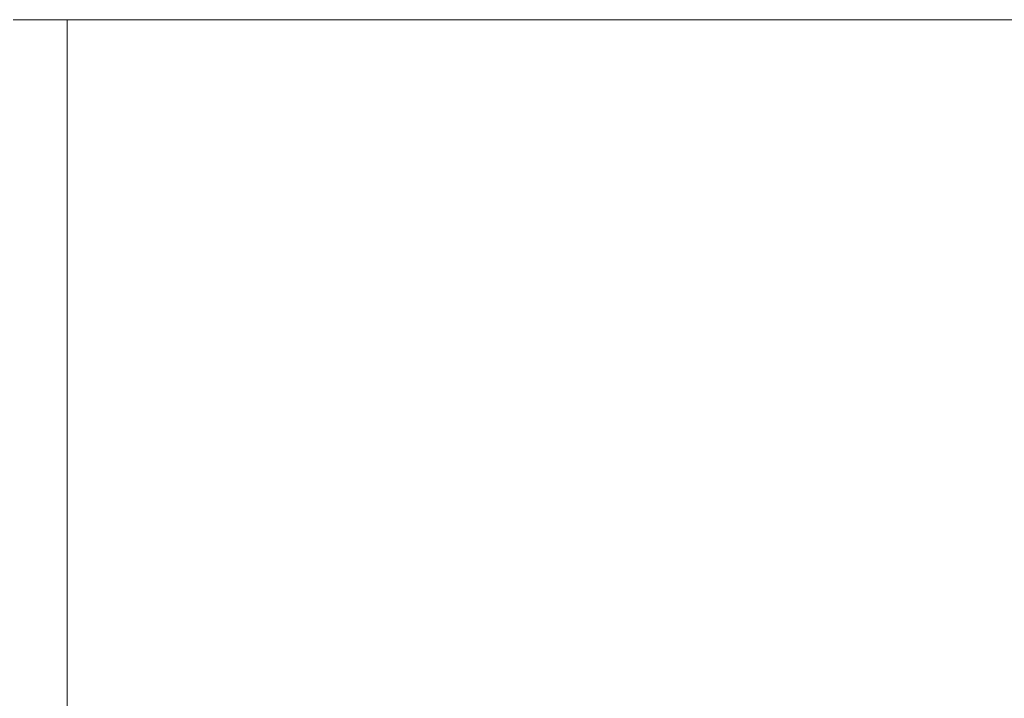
# Model space of a CAD drawing. Header units: centimetres. Extents: x -26 to 27.3, y -23.4 to -21.6.
# Tile 39 of 206: x -25.899 to -25.718, y -21.785 to -21.66. Entities that reach past the tile are written whole.
import ezdxf

# ---------------------------------------------------------------- set-up
doc = ezdxf.new("R2010")
doc.units = ezdxf.units.CM
doc.header["$LTSCALE"] = 2.54
doc.layers.add('Lucido design-1', color=7, linetype='Continuous')

# ---------------------------------------------------------------- blocks, each defined once
blk = doc.blocks.new('Gruppo-4-1')
at = {"color": 7, "linetype": 'Continuous', "lineweight": 9}
for points, invisible_edges in [([(-25.89887, -21.65989, -9.38233), (-25.90059, -21.65989, -9.38251), (-25.90059, -23.25989, -9.38251), (-25.89887, -23.25989, -9.38233)], 10), ([(-25.90059, -23.25989, -10.1815), (-25.90059, -21.65989, -10.1815), (-25.89661, -21.65989, -10.18181), (-25.89661, -23.25989, -10.18181)], 5), ([(-25.89887, -23.25989, -9.38233), (-25.89661, -23.25989, -9.38219), (-25.89661, -21.65989, -9.38219), (-25.89887, -21.65989, -9.38233)], 10), ([(-25.89456, -21.65989, -9.38207), (-25.89661, -21.65989, -9.38219), (-25.89661, -23.25989, -9.38219), (-25.89456, -23.25989, -9.38207)], 10), ([(-25.89661, -23.25989, -10.18181), (-25.89661, -21.65989, -10.18181), (-25.89262, -21.65989, -10.18197), (-25.89262, -23.25989, -10.18197)], 5), ([(-25.89456, -23.25989, -9.38207), (-25.89262, -23.25989, -9.38203), (-25.89262, -21.65989, -9.38203), (-25.89456, -21.65989, -9.38207)], 10), ([(-25.89262, -21.65989, -9.38203), (-25.89262, -23.25989, -9.38203), (-25.89065, -23.25989, -9.38199), (-25.89065, -21.65989, -9.38199)], 1), ([(-25.89262, -23.25989, -10.18197), (-25.89262, -21.65989, -10.18197), (-25.89065, -21.65989, -10.18199), (-25.89065, -23.25989, -10.18199)], 1), ([(-25.89065, -23.25989, -10.18199), (-25.89065, -21.65989, -10.18199), (-8.19065, -21.65989, -10.18199), (-8.19065, -22.85989, -10.18199)], 8)]:
    blk.add_3dface(points, dxfattribs=dict(at, invisible_edges=invisible_edges))
blk.add_3dface([(-25.89065, -21.65989, -9.38199), (-25.89065, -23.25989, -9.38199), (27.20935, -23.25989, -9.38199), (27.20935, -21.65989, -9.38199)], dxfattribs=at)

msp = doc.modelspace()

# ---------------------------------------------------------------- block references
at = {"layer": 'Lucido design-1', "color": 7}
msp.add_blockref('Gruppo-4-1', (0, 0), dxfattribs=at)

doc.saveas('drawing.dxf')
